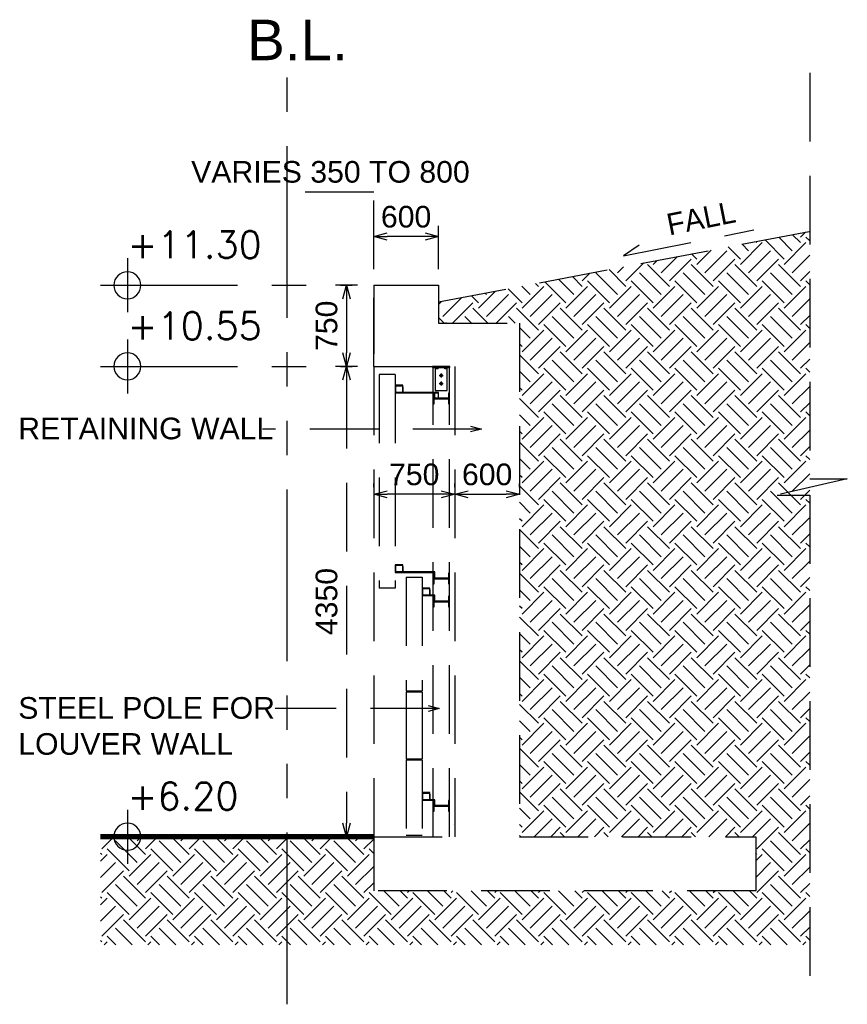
# Model space of a CAD drawing. Header units: millimetres. Extents: x 113048 to 489828, y -130780 to 23393.
# Tile 86 of 98: x 443143 to 450801, y -87145 to -78039. Entities that reach past the tile are written whole.
import ezdxf

# ---------------------------------------------------------------- set-up
doc = ezdxf.new("R2010")
doc.units = ezdxf.units.MM
doc.header["$LTSCALE"] = 100
for name, pattern in [('Grid Line', [22.225, 12.7, -3.175, 3.175, -3.175]), ('Hidden', [9.525, 6.35, -3.175]), ('PHANTOM', [63.5, 31.75, -6.35, 6.35, -6.35, 6.35, -6.35])]:
    doc.linetypes.add(name, pattern=pattern)
doc.layers.add('+C-160', color=160, linetype='Hidden')
doc.layers.add('LEVEL', color=7, linetype='Continuous')
doc.styles.add('romans', font='romans.shx')
doc.styles.add('Swis721tBT', font='swissl.ttf')
doc.styles.add('SWISS MD BT', font='swiss.ttf')
doc.dimstyles.new('INTDIM', dxfattribs={"dimtxt": 200, "dimasz": 125, "dimexe": 100, "dimexo": 150, "dimgap": 80, "dimtad": 1, "dimdec": 0, "dimzin": 9, "dimdsep": 46, "dimtxsty": 'Swis721tBT', "dimblk": 'OPEN30', "dimcen": -125, "dimclrd": 256, "dimclre": 256, "dimclrt": 2, "dimaunit": 1, "dimadec": 1, "dimazin": 0, "dimtfac": 0.444444, "dimtdec": 0, "dimtix": 1, "dimtmove": 2, "dimatfit": 3, "dimldrblk": 'OPEN30', "dimfxl": 0, "dimtolj": 1, "dimlwd": -1, "dimlwe": -1, "dimarcsym": 0})

# ---------------------------------------------------------------- blocks, each defined once
blk = doc.blocks.new('SECTION E-E_OLD')
at = {"layer": '+C-160', "linetype": 'ByBlock'}
h = blk.add_hatch(dxfattribs=at)
h.set_pattern_fill('EARTH', color=256, scale=45, angle=3.6498)
h.set_pattern_definition([(45, (152133.2, -37619.3), (0, 404.1115), [285.75, -285.75]), (45, (152057.42, -37543.52), (0, 404.1115), [285.75, -285.75]), (45, (151981.65, -37467.75), (0, 404.1115), [285.75, -285.75]), (135, (151981.65, -37417.24), (-404.1115, 0), [285.75, -285.75]), (135, (152057.42, -37341.46), (-404.1115, 0), [285.75, -285.75]), (135, (152133.2, -37265.7), (-404.1115, 0), [285.75, -285.75])])
h.paths.add_polyline_path([(212079, -79997.4), (208644.1, -80649.8), (208644.1, -80845.3), (209394.1, -80845.3), (209394.1, -85595.3), (211579, -85595.3), (211579, -86095.3), (208044.1, -86095.3), (208044, -85595.3), (205515.2, -85595.3), (205515.2, -86595.3), (212079, -86595.3)])
at = {"layer": '+C-160'}
for p, q in [((212079, -78530.1), (212079, -82285.6)), ((208044.1, -81245.3, 0), (208044.1, -80495.1, 0)), ((208044.1, -80495.3, 0), (208644.1, -80495.3, 0)), ((208644.1, -80495.1), (208644.1, -80845.3)), ((208644.1, -80495.3, 0), (208644.1, -80845.3, 0)), ((208644.1, -80845.3, 0), (209394.1, -80845.3, 0)), ((209394.1, -80845.3, 0), (209394.1, -85595.3, 0)), ((208588.6, -81245.3, 0), (208588.6, -81257.3, 0)), ((208749.2, -81245.3, 0), (208588.6, -81245.3, 0)), ((208588.6, -81245.3, 0), (208588.6, -81257.3, 0)), ((208588.6, -81257.3, 0), (208749.2, -81257.3, 0)), ((208594.1, -85595.3, 0), (208594.1, -81245.3, 0)), ((208613.1, -81257.3, 0), (208613.1, -81467.3, 0)), ((208613.1, -81260.3, 0), (208613.1, -81417.3, 0)), ((208618.8, -81268.3, 0), (208618.8, -81257.3, 0)), ((208618.8, -81268.3, 0), (208618.8, -81257.3, 0)), ((208639.8, -81268.3, 0), (208618.8, -81268.3, 0)), ((208639.8, -81268.3, 0), (208618.8, -81268.3, 0)), ((208639.8, -81268.3, 0), (208639.8, -81257.3, 0)), ((208639.8, -81268.3, 0), (208639.8, -81257.3, 0)), ((208669.2, -81310.3, 0), (208669.2, -81348, 0)), ((208701.4, -81268.3, 0), (208701.4, -81257.3, 0)), ((208722.4, -81268.3, 0), (208701.4, -81268.3, 0)), ((208722.4, -81268.3, 0), (208722.4, -81257.3, 0)), ((208725.4, -81467.3, 0), (208725.4, -81257.3, 0)), ((208725.4, -81417.3, 0), (208725.4, -81260.3, 0)), ((208744.1, -85595.3, 0), (208744.1, -81245.3, 0)), ((208749.2, -81257.3, 0), (208749.2, -81245.3, 0)), ((208794.1, -81245.3, 0), (208794.1, -85595.3)), ((208094.1, -81320.3, 0), (208094.1, -83295.3, 0)), ((208243.9, -81320.3, 0), (208094.1, -81320.3, 0)), ((208243.9, -81320.3, 0), (208243.9, -83295.3, 0)), ((208650.4, -81329.1, 0), (208688.1, -81329.1, 0)), ((208650.4, -81404.3, 0), (208688.1, -81404.3, 0)), ((208669.2, -81385.4, 0), (208669.2, -81423.1, 0)), ((208313.9, -81420.3, 0), (208243.9, -81420.3, 0)), ((208243.9, -81420.3, 0), (208243.9, -81490.3, 0)), ((208313.9, -81420.3, 0), (208243.9, -81420.3, 0)), ((208243.9, -81420.3, 0), (208243.9, -81490.3, 0)), ((208243.9, -81490.3, 0), (208313.9, -81490.3, 0)), ((208243.9, -81490.3, 0), (208313.9, -81490.3, 0)), ((208247.9, -81486.3, 0), (208247.9, -81424.3, 0)), ((208247.9, -81424.3, 0), (208309.9, -81424.3, 0)), ((208247.9, -81486.3, 0), (208247.9, -81424.3, 0)), ((208247.9, -81424.3, 0), (208309.9, -81424.3, 0)), ((208309.9, -81486.3, 0), (208247.9, -81486.3, 0)), ((208309.9, -81486.3, 0), (208247.9, -81486.3, 0)), ((208309.9, -81424.3, 0), (208309.9, -81486.3, 0)), ((208309.9, -81424.3, 0), (208309.9, -81486.3, 0)), ((208313.9, -81490.3, 0), (208313.9, -81420.3, 0)), ((208313.9, -81490.3, 0), (208313.9, -81420.3, 0)), ((208317.9, -81435.6, 0), (208313.9, -81435.6, 0)), ((208317.9, -81435.6, 0), (208313.9, -81435.6, 0)), ((208313.9, -81490.3, 0), (208644.1, -81490.3)), ((208313.9, -81490.3, 0), (208640.1, -81490.3)), ((208317.9, -81486.3, 0), (208317.9, -81435.6, 0)), ((208317.9, -81486.3, 0), (208317.9, -81435.6, 0)), ((208644.1, -81486.3), (208317.9, -81486.3, 0)), ((208644.1, -81486.3), (208317.9, -81486.3, 0)), ((208603.1, -81492.8, 0), (208594.1, -81492.8, 0)), ((208594.1, -81492.8, 0), (208594.1, -81592.8, 0)), ((208603.1, -81539.5, 0), (208603.1, -81492.8, 0)), ((208607, -81490.3, 0), (208607, -81533.3, 0)), ((208611, -81533.3, 0), (208611, -81486.3, 0)), ((208613.1, -81467.3, 0), (208725.4, -81467.3, 0)), ((208640.1, -81490.3), (208640.1, -81533.3)), ((208644.1, -81533.3), (208644.1, -81486.3)), ((208744.1, -81492.8, 0), (208735.8, -81492.8, 0)), ((208735.8, -81492.8, 0), (208735.8, -81539.5, 0)), ((208744.1, -81592.8, 0), (208744.1, -81492.8, 0)), ((208735.8, -81539.5, 0), (208603.1, -81539.5, 0)), ((208603.1, -81592.8, 0), (208603.1, -81546, 0)), ((208603.1, -81546, 0), (208735.8, -81546, 0)), ((208607, -81533.3, 0), (208611, -81533.3, 0)), ((208640.1, -81533.3), (208644.1, -81533.3)), ((208735.8, -81546, 0), (208735.8, -81592.8, 0)), ((208594.1, -81592.8, 0), (208603.1, -81592.8, 0)), ((208735.8, -81592.8, 0), (208744.1, -81592.8, 0)), ((212426.8, -82285.6), (211776.8, -82435.6)), ((212079, -82285.6), (212426.8, -82285.6)), ((211776.8, -82435.6), (212079, -82435.6)), ((212079, -82435.6), (212079, -87145.3, -6509)), ((208313.9, -83080.9, 0), (208243.9, -83080.9, 0)), ((208243.9, -83080.9, 0), (208243.9, -83150.9, 0)), ((208313.9, -83080.9, 0), (208243.9, -83080.9, 0)), ((208243.9, -83080.9, 0), (208243.9, -83150.9, 0)), ((208313.9, -83080.9, 0), (208243.9, -83080.9, 0)), ((208243.9, -83080.9, 0), (208243.9, -83150.9, 0)), ((208247.9, -83146.9, 0), (208247.9, -83084.9, 0)), ((208247.9, -83084.9, 0), (208309.9, -83084.9, 0)), ((208247.9, -83146.9, 0), (208247.9, -83084.9, 0)), ((208247.9, -83084.9, 0), (208309.9, -83084.9, 0)), ((208247.9, -83146.9, 0), (208247.9, -83084.9, 0)), ((208247.9, -83084.9, 0), (208309.9, -83084.9, 0)), ((208309.9, -83084.9, 0), (208309.9, -83146.9, 0)), ((208309.9, -83084.9, 0), (208309.9, -83146.9, 0)), ((208309.9, -83084.9, 0), (208309.9, -83146.9, 0)), ((208313.9, -83150.9, 0), (208313.9, -83080.9, 0)), ((208313.9, -83150.9, 0), (208313.9, -83080.9, 0)), ((208313.9, -83150.9, 0), (208313.9, -83080.9, 0)), ((208317.9, -83096.2, 0), (208313.9, -83096.2, 0)), ((208317.9, -83096.2, 0), (208313.9, -83096.2, 0)), ((208317.9, -83096.2, 0), (208313.9, -83096.2, 0)), ((208317.9, -83146.9, 0), (208317.9, -83096.2, 0)), ((208317.9, -83146.9, 0), (208317.9, -83096.2, 0)), ((208317.9, -83146.9, 0), (208317.9, -83096.2, 0)), ((208243.9, -83150.9, 0), (208313.9, -83150.9, 0)), ((208243.9, -83150.9, 0), (208313.9, -83150.9, 0)), ((208243.9, -83150.9, 0), (208313.9, -83150.9, 0)), ((208309.9, -83146.9, 0), (208247.9, -83146.9, 0)), ((208309.9, -83146.9, 0), (208247.9, -83146.9, 0)), ((208309.9, -83146.9, 0), (208247.9, -83146.9, 0)), ((208313.9, -83150.9, 0), (208611, -83150.9, 0)), ((208313.9, -83150.9, 0), (208607, -83150.9, 0)), ((208611, -83146.9, 0), (208317.9, -83146.9, 0)), ((208611, -83146.9, 0), (208317.9, -83146.9, 0)), ((208343.9, -83195.3, 0), (208343.9, -84245.3, 0)), ((208493.8, -83195.3, 0), (208493.8, -84245.3, 0)), ((208603.1, -83157.5, 0), (208594.1, -83157.5, 0)), ((208594.1, -83157.5, 0), (208594.1, -83257.5, 0)), ((208603.1, -83157.5, 0), (208594.1, -83157.5, 0)), ((208594.1, -83157.5, 0), (208594.1, -83257.5, 0)), ((208603.1, -83157.5, 0), (208594.1, -83157.5, 0)), ((208594.1, -83157.5, 0), (208594.1, -83257.5, 0)), ((208603.1, -83157.5, 0), (208594.1, -83157.5, 0)), ((208594.1, -83157.5, 0), (208594.1, -83257.5, 0)), ((208603.1, -83204.2, 0), (208603.1, -83157.5, 0)), ((208603.1, -83204.2, 0), (208603.1, -83157.5, 0)), ((208603.1, -83204.2, 0), (208603.1, -83157.5, 0)), ((208603.1, -83204.2, 0), (208603.1, -83157.5, 0)), ((208735.8, -83204.2, 0), (208603.1, -83204.2, 0)), ((208735.8, -83204.2, 0), (208603.1, -83204.2, 0)), ((208735.8, -83204.2, 0), (208603.1, -83204.2, 0)), ((208735.8, -83204.2, 0), (208603.1, -83204.2, 0)), ((208603.1, -83210.7, 0), (208735.8, -83210.7, 0)), ((208603.1, -83257.5, 0), (208603.1, -83210.7, 0)), ((208603.1, -83210.7, 0), (208735.8, -83210.7, 0)), ((208603.1, -83210.7, 0), (208735.8, -83210.7, 0)), ((208603.1, -83257.5, 0), (208603.1, -83210.7, 0)), ((208603.1, -83210.7, 0), (208735.8, -83210.7, 0)), ((208607, -83150.9, 0), (208607, -83193.9, 0)), ((208607, -83150.9, 0), (208607, -83193.9, 0)), ((208607, -83193.9, 0), (208611, -83193.9, 0)), ((208611, -83193.9, 0), (208611, -83146.9, 0)), ((208611, -83193.9, 0), (208611, -83146.9, 0)), ((208735.8, -83157.5, 0), (208735.8, -83204.2, 0)), ((208744.1, -83157.5, 0), (208735.8, -83157.5, 0)), ((208735.8, -83157.5, 0), (208735.8, -83204.2, 0)), ((208735.8, -83157.5, 0), (208735.8, -83204.2, 0)), ((208744.1, -83157.5, 0), (208735.8, -83157.5, 0)), ((208735.8, -83157.5, 0), (208735.8, -83204.2, 0)), ((208735.8, -83210.7, 0), (208735.8, -83257.5, 0)), ((208735.8, -83210.7, 0), (208735.8, -83257.5, 0)), ((208735.8, -83210.7, 0), (208735.8, -83257.5, 0)), ((208735.8, -83210.7, 0), (208735.8, -83257.5, 0)), ((208744.1, -83257.5, 0), (208744.1, -83157.5, 0)), ((208744.1, -83257.5, 0), (208744.1, -83157.5, 0)), ((208744.1, -83257.5, 0), (208744.1, -83157.5, 0)), ((208744.1, -83257.5, 0), (208744.1, -83157.5, 0)), ((208243.9, -83295.3, 0), (208094.1, -83295.3, 0)), ((208563.8, -83295.3, 0), (208493.8, -83295.3, 0)), ((208493.8, -83295.3, 0), (208493.8, -83365.3, 0)), ((208563.8, -83295.3, 0), (208493.8, -83295.3, 0)), ((208493.8, -83295.3, 0), (208493.8, -83365.3, 0)), ((208497.8, -83361.3, 0), (208497.8, -83299.3, 0)), ((208497.8, -83299.3, 0), (208559.8, -83299.3, 0)), ((208497.8, -83361.3, 0), (208497.8, -83299.3, 0)), ((208497.8, -83299.3, 0), (208559.8, -83299.3, 0)), ((208559.8, -83299.3, 0), (208559.8, -83361.3, 0)), ((208559.8, -83299.3, 0), (208559.8, -83361.3, 0)), ((208563.8, -83365.3, 0), (208563.8, -83295.3, 0)), ((208563.8, -83365.3, 0), (208563.8, -83295.3, 0)), ((208567.8, -83310.6, 0), (208563.8, -83310.6, 0)), ((208567.8, -83310.6, 0), (208563.8, -83310.6, 0)), ((208567.8, -83361.3, 0), (208567.8, -83310.6, 0)), ((208567.8, -83361.3, 0), (208567.8, -83310.6, 0)), ((208594.1, -83257.5, 0), (208603.1, -83257.5, 0)), ((208594.1, -83257.5, 0), (208603.1, -83257.5, 0)), ((208735.8, -83257.5, 0), (208744.1, -83257.5, 0)), ((208735.8, -83257.5, 0), (208744.1, -83257.5, 0)), ((208493.8, -83365.3, 0), (208563.8, -83365.3, 0)), ((208493.8, -83365.3, 0), (208563.8, -83365.3, 0)), ((208559.8, -83361.3, 0), (208497.8, -83361.3, 0)), ((208559.8, -83361.3, 0), (208497.8, -83361.3, 0)), ((208563.8, -83365.3, 0), (208611, -83365.3, 0)), ((208563.8, -83365.3, 0), (208607, -83365.3, 0)), ((208611, -83361.3, 0), (208567.8, -83361.3, 0)), ((208611, -83361.3, 0), (208567.8, -83361.3, 0)), ((208603.1, -83370.6, 0), (208594.1, -83370.6, 0)), ((208594.1, -83370.6, 0), (208594.1, -83470.6, 0)), ((208603.1, -83370.6, 0), (208594.1, -83370.6, 0)), ((208594.1, -83370.6, 0), (208594.1, -83470.6, 0)), ((208603.1, -83370.6, 0), (208594.1, -83370.6, 0)), ((208594.1, -83370.6, 0), (208594.1, -83470.6, 0)), ((208603.1, -83370.6, 0), (208594.1, -83370.6, 0)), ((208594.1, -83370.6, 0), (208594.1, -83470.6, 0)), ((208603.1, -83417.3, 0), (208603.1, -83370.6, 0)), ((208603.1, -83417.3, 0), (208603.1, -83370.6, 0)), ((208603.1, -83417.3, 0), (208603.1, -83370.6, 0)), ((208603.1, -83417.3, 0), (208603.1, -83370.6, 0)), ((208607, -83365.3, 0), (208607, -83408.3, 0)), ((208607, -83365.3, 0), (208607, -83408.3, 0)), ((208607, -83365.3, 0), (208607, -83408.3, 0)), ((208607, -83408.3, 0), (208611, -83408.3, 0)), ((208611, -83408.3, 0), (208611, -83361.3, 0)), ((208611, -83408.3, 0), (208611, -83361.3, 0)), ((208611, -83408.3, 0), (208611, -83361.3, 0)), ((208735.8, -83370.6, 0), (208735.8, -83417.3, 0)), ((208744.1, -83370.6, 0), (208735.8, -83370.6, 0)), ((208735.8, -83370.6, 0), (208735.8, -83417.3, 0)), ((208735.8, -83370.6, 0), (208735.8, -83417.3, 0)), ((208744.1, -83370.6, 0), (208735.8, -83370.6, 0)), ((208735.8, -83370.6, 0), (208735.8, -83417.3, 0)), ((208744.1, -83470.6, 0), (208744.1, -83370.6, 0)), ((208744.1, -83470.6, 0), (208744.1, -83370.6, 0)), ((208744.1, -83470.6, 0), (208744.1, -83370.6, 0)), ((208744.1, -83470.6, 0), (208744.1, -83370.6, 0)), ((208594.1, -83470.6, 0), (208603.1, -83470.6, 0)), ((208594.1, -83470.6, 0), (208603.1, -83470.6, 0)), ((208735.8, -83417.3, 0), (208603.1, -83417.3, 0)), ((208735.8, -83417.3, 0), (208603.1, -83417.3, 0)), ((208735.8, -83417.3, 0), (208603.1, -83417.3, 0)), ((208735.8, -83417.3, 0), (208603.1, -83417.3, 0)), ((208603.1, -83423.8, 0), (208735.8, -83423.8, 0)), ((208603.1, -83470.6, 0), (208603.1, -83423.8, 0)), ((208603.1, -83423.8, 0), (208735.8, -83423.8, 0)), ((208603.1, -83423.8, 0), (208735.8, -83423.8, 0)), ((208603.1, -83470.6, 0), (208603.1, -83423.8, 0)), ((208603.1, -83423.8, 0), (208735.8, -83423.8, 0)), ((208735.8, -83423.8, 0), (208735.8, -83470.6, 0)), ((208735.8, -83423.8, 0), (208735.8, -83470.6, 0)), ((208735.8, -83423.8, 0), (208735.8, -83470.6, 0)), ((208735.8, -83423.8, 0), (208735.8, -83470.6, 0)), ((208735.8, -83470.6, 0), (208744.1, -83470.6, 0)), ((208735.8, -83470.6, 0), (208744.1, -83470.6, 0)), ((208343.9, -84245.3, 0), (208493.8, -84245.3, 0)), ((208343.9, -84255.3, 0), (208343.9, -84875.3, 0)), ((208343.9, -84255.3, 0), (208493.8, -84255.3, 0)), ((208493.8, -84255.3, 0), (208493.8, -84875.3, 0)), ((208343.9, -84875.3, 0), (208493.8, -84875.3, 0)), ((208343.9, -84885.3, 0), (208343.9, -85579.7, 0)), ((208343.9, -84885.3, 0), (208493.8, -84885.3, 0)), ((208493.8, -84885.3, 0), (208493.8, -85579.7, 0)), ((208563.8, -85187.7, 0), (208493.8, -85187.7, 0)), ((208493.8, -85187.7, 0), (208493.8, -85257.7, 0)), ((208563.8, -85187.7, 0), (208493.8, -85187.7, 0)), ((208493.8, -85187.7, 0), (208493.8, -85257.7, 0)), ((208497.8, -85253.7, 0), (208497.8, -85191.7, 0)), ((208497.8, -85191.7, 0), (208559.8, -85191.7, 0)), ((208497.8, -85253.7, 0), (208497.8, -85191.7, 0)), ((208497.8, -85191.7, 0), (208559.8, -85191.7, 0)), ((208559.8, -85191.7, 0), (208559.8, -85253.7, 0)), ((208559.8, -85191.7, 0), (208559.8, -85253.7, 0)), ((208563.8, -85257.7, 0), (208563.8, -85187.7, 0)), ((208563.8, -85257.7, 0), (208563.8, -85187.7, 0)), ((208567.8, -85203, 0), (208563.8, -85203, 0)), ((208567.8, -85203, 0), (208563.8, -85203, 0)), ((208567.8, -85253.7, 0), (208567.8, -85203, 0)), ((208567.8, -85253.7, 0), (208567.8, -85203, 0)), ((208493.8, -85257.7, 0), (208563.8, -85257.7, 0)), ((208493.8, -85257.7, 0), (208563.8, -85257.7, 0)), ((208559.8, -85253.7, 0), (208497.8, -85253.7, 0)), ((208559.8, -85253.7, 0), (208497.8, -85253.7, 0)), ((208563.8, -85257.7, 0), (208611, -85257.7, 0)), ((208563.8, -85257.7, 0), (208607, -85257.7, 0)), ((208611, -85253.7, 0), (208567.8, -85253.7, 0)), ((208611, -85253.7, 0), (208567.8, -85253.7, 0)), ((208603.1, -85260.2, 0), (208594.1, -85260.2, 0)), ((208594.1, -85260.2, 0), (208594.1, -85360.2, 0)), ((208603.1, -85260.2, 0), (208594.1, -85260.2, 0)), ((208594.1, -85260.2, 0), (208594.1, -85360.2, 0)), ((208603.1, -85260.2, 0), (208594.1, -85260.2, 0)), ((208594.1, -85260.2, 0), (208594.1, -85360.2, 0)), ((208603.1, -85260.2, 0), (208594.1, -85260.2, 0)), ((208594.1, -85260.2, 0), (208594.1, -85360.2, 0)), ((208603.1, -85306.9, 0), (208603.1, -85260.2, 0)), ((208603.1, -85306.9, 0), (208603.1, -85260.2, 0)), ((208603.1, -85306.9, 0), (208603.1, -85260.2, 0)), ((208603.1, -85306.9, 0), (208603.1, -85260.2, 0)), ((208735.8, -85306.9, 0), (208603.1, -85306.9, 0)), ((208735.8, -85306.9, 0), (208603.1, -85306.9, 0)), ((208735.8, -85306.9, 0), (208603.1, -85306.9, 0)), ((208735.8, -85306.9, 0), (208603.1, -85306.9, 0)), ((208603.1, -85313.4, 0), (208735.8, -85313.4, 0)), ((208603.1, -85360.2, 0), (208603.1, -85313.4, 0)), ((208603.1, -85313.4, 0), (208735.8, -85313.4, 0)), ((208603.1, -85313.4, 0), (208735.8, -85313.4, 0)), ((208603.1, -85360.2, 0), (208603.1, -85313.4, 0)), ((208603.1, -85313.4, 0), (208735.8, -85313.4, 0)), ((208607, -85257.7, 0), (208607, -85300.7, 0)), ((208607, -85257.7, 0), (208607, -85300.7, 0)), ((208607, -85257.7, 0), (208607, -85300.7, 0)), ((208607, -85257.7, 0), (208607, -85300.7, 0)), ((208607, -85257.7, 0), (208607, -85300.7, 0)), ((208607, -85300.7, 0), (208611, -85300.7, 0)), ((208607, -85300.7, 0), (208611, -85300.7, 0)), ((208611, -85300.7, 0), (208611, -85253.7, 0)), ((208611, -85300.7, 0), (208611, -85253.7, 0)), ((208611, -85300.7, 0), (208611, -85253.7, 0)), ((208611, -85300.7, 0), (208611, -85253.7, 0)), ((208611, -85300.7, 0), (208611, -85253.7, 0)), ((208735.8, -85260.2, 0), (208735.8, -85306.9, 0)), ((208744.1, -85260.2, 0), (208735.8, -85260.2, 0)), ((208735.8, -85260.2, 0), (208735.8, -85306.9, 0)), ((208735.8, -85260.2, 0), (208735.8, -85306.9, 0)), ((208744.1, -85260.2, 0), (208735.8, -85260.2, 0)), ((208735.8, -85260.2, 0), (208735.8, -85306.9, 0)), ((208735.8, -85313.4, 0), (208735.8, -85360.2, 0)), ((208735.8, -85313.4, 0), (208735.8, -85360.2, 0)), ((208735.8, -85313.4, 0), (208735.8, -85360.2, 0)), ((208735.8, -85313.4, 0), (208735.8, -85360.2, 0)), ((208744.1, -85360.2, 0), (208744.1, -85260.2, 0)), ((208744.1, -85360.2, 0), (208744.1, -85260.2, 0)), ((208744.1, -85360.2, 0), (208744.1, -85260.2, 0)), ((208744.1, -85360.2, 0), (208744.1, -85260.2, 0)), ((208594.1, -85360.2, 0), (208603.1, -85360.2, 0)), ((208594.1, -85360.2, 0), (208603.1, -85360.2, 0)), ((208735.8, -85360.2, 0), (208744.1, -85360.2, 0)), ((208735.8, -85360.2, 0), (208744.1, -85360.2, 0)), ((211579, -85595.3), (211579, -86095.3)), ((211579, -86095.3), (208044, -86095.3))]:
    blk.add_line(p, q, dxfattribs=at)
at = {"layer": '+C-160', "linetype": 'ByBlock'}
for p, q in [((208719.1, -80845.3), (208707.6, -80845.3, 0)), ((208044.1, -81245.3, 0), (208044.1, -85595.3)), ((208044.1, -85595.3, 0), (208794.1, -85595.3, 0))]:
    blk.add_line(p, q, dxfattribs=at)
at = {"layer": '+C-160'}
for points in [[(208644.1, -80649.8), (212079, -79997.4)], [(208044.1, -80495.1), (208044.1, -81245.3), (208644.1, -81245.3)], [(209394.1, -85595.3), (211579, -85595.3)]]:
    blk.add_lwpolyline(points, dxfattribs=at)
at = {"layer": '+C-160', "elevation": 0}
for points in [[(208044.1, -80495.3), (208044.1, -81245.3), (208794.1, -81245.3)], [(208343.9, -83195.3), (208493.8, -83195.3)], [(208044, -85595.3), (208044, -85595.3)], [(208044, -85595.3), (208044.1, -86095.3)], [(208343.9, -85579.7), (208493.8, -85579.7)], [(208343.9, -85579.7), (208493.8, -85579.7)]]:
    blk.add_lwpolyline(points, dxfattribs=at)
at = {"layer": '+C-160'}
blk.add_lwpolyline([(208044, -85445.3), (208044, -85445.3)], close=True, dxfattribs=at)
blk.add_lwpolyline([(208044, -85445.3), (208044, -85445.3)], close=True, dxfattribs=at)
at = {"layer": '+C-160', "elevation": 0}
blk.add_lwpolyline([(208778.8, -85479.2), (208778.8, -85479.2)], close=True, dxfattribs=at)
at = {"layer": '+C-160', "const_width": 50}
blk.add_lwpolyline([(208044.1, -85595.3), (205515.2, -85595.3)], dxfattribs=at)
at = {"layer": '+C-160'}
for centre in [(208669.2, -81329.1, 0), (208669.2, -81404.3, 0)]:
    blk.add_circle(centre, 6.67, dxfattribs=at)
for centre in [(208669.2, -81329.1, 0), (208669.2, -81404.3, 0)]:
    blk.add_ellipse(centre, major_axis=(0, 13.9), ratio=0.481125, dxfattribs=at)
blk = doc.blocks.new('_Open30')
at = {"color": 0, "linetype": 'ByBlock', "lineweight": -2}
for p, q in [((-1, 0.268), (0, 0)), ((0, 0), (-1, -0.268)), ((0, 0), (-1, 0))]:
    blk.add_line(p, q, dxfattribs=at)
blk = doc.blocks.new('*D29')
at = {"layer": '+C-160'}
for p, q in [((207894.1, -80495.3), (207691.4, -80495.3)), ((207791.4, -80620.3), (207791.4, -81120.3)), ((207894.4, -81245.3), (207691.4, -81245.3))]:
    blk.add_line(p, q, dxfattribs=at)
at = {"layer": 'Defpoints', "color": 0}
for p in [(208044.1, -80495.3), (207791.4, -81245.3), (208044.4, -81245.3)]:
    blk.add_point(p, dxfattribs=at)
at = {"layer": '+C-160', "xscale": 125, "yscale": 125, "zscale": 125}
for p, rotation in [((207791.4, -80495.3), 90), ((207791.4, -81245.3), 270)]:
    blk.add_blockref('_Open30', p, dxfattribs=dict(at, rotation=rotation))
at = {"layer": '+C-160', "insert": (207608.6, -80870.3), "char_height": 200, "attachment_point": 5, "rotation": 90, "style": 'Swis721tBT'}
blk.add_mtext('\\A1;750', dxfattribs=at)
blk = doc.blocks.new('*D30')
at = {"layer": '+C-160'}
for p, q in [((207894.1, -81245.3), (207691.4, -81245.3)), ((207791.4, -81370.3), (207791.4, -85470.3)), ((207894.1, -85595.3), (207691.4, -85595.3))]:
    blk.add_line(p, q, dxfattribs=at)
at = {"layer": 'Defpoints', "color": 0}
for p in [(208044.1, -81245.3), (207791.4, -85595.3), (208044.1, -85595.3, 0)]:
    blk.add_point(p, dxfattribs=at)
at = {"layer": '+C-160', "xscale": 125, "yscale": 125, "zscale": 125}
for p, rotation in [((207791.4, -81245.3), 90), ((207791.4, -85595.3), 270)]:
    blk.add_blockref('_Open30', p, dxfattribs=dict(at, rotation=rotation))
at = {"layer": '+C-160', "insert": (207608.6, -83420.3), "char_height": 200, "attachment_point": 5, "rotation": 90, "style": 'Swis721tBT'}
blk.add_mtext('\\A1;4350', dxfattribs=at)
blk = doc.blocks.new('*D31')
at = {"layer": '+C-160'}
for p, q in [((208044.1, -82362.5), (208044.1, -82328.5)), ((208794.1, -82362.5), (208794.1, -82328.5)), ((208669.1, -82428.5), (208169.1, -82428.5))]:
    blk.add_line(p, q, dxfattribs=at)
at = {"layer": 'Defpoints', "color": 0}
for p in [(208044.1, -82428.5), (208044.1, -82512.5, 0), (208794.1, -82512.5, 0)]:
    blk.add_point(p, dxfattribs=at)
at = {"layer": '+C-160', "xscale": 125, "yscale": 125, "zscale": 125}
for p, rotation in [((208044.1, -82428.5), 180.0000008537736), ((208794.1, -82428.5), 8.53773646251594e-07)]:
    blk.add_blockref('_Open30', p, dxfattribs=dict(at, rotation=rotation))
at = {"layer": '+C-160', "insert": (208419.1, -82245.7), "char_height": 200, "attachment_point": 5, "rotation": 0, "style": 'Swis721tBT'}
blk.add_mtext('\\A1;750', dxfattribs=at)
blk = doc.blocks.new('*D32')
at = {"layer": '+C-160'}
for p, q in [((207244.1, -80345.5), (207244.1, -79533)), ((208044.1, -80345.5), (208044.1, -79533)), ((208044.1, -79633), (207244.1, -79633))]:
    blk.add_line(p, q, dxfattribs=at)
at = {"layer": 'Defpoints', "color": 0}
for p in [(207244.1, -79633), (207244.1, -80495.5, 0), (208044.1, -80495.5, 0)]:
    blk.add_point(p, dxfattribs=at)
at = {"layer": '+C-160', "insert": (207644.1, -79447.6), "char_height": 200, "attachment_point": 5, "rotation": 360, "style": 'Swis721tBT'}
blk.add_mtext('\\A1;VARIES 350 TO 800', dxfattribs=at)
blk = doc.blocks.new('*D33')
at = {"layer": '+C-160'}
for p, q in [((208044.1, -80345.3), (208044.1, -79945.3)), ((208644.1, -80345.5), (208644.1, -79945.3)), ((208519.1, -80045.3), (208169.1, -80045.3))]:
    blk.add_line(p, q, dxfattribs=at)
at = {"layer": 'Defpoints', "color": 0}
for p in [(208044.1, -80045.3), (208044.1, -80495.3), (208644.1, -80495.5, 0)]:
    blk.add_point(p, dxfattribs=at)
at = {"layer": '+C-160', "xscale": 125, "yscale": 125, "zscale": 125}
for p, rotation in [((208044.1, -80045.3), 180.0000008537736), ((208644.1, -80045.3), 8.53773646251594e-07)]:
    blk.add_blockref('_Open30', p, dxfattribs=dict(at, rotation=rotation))
at = {"layer": '+C-160', "insert": (208344.1, -79862.5), "char_height": 200, "attachment_point": 5, "rotation": 0, "style": 'Swis721tBT'}
blk.add_mtext('\\A1;600', dxfattribs=at)
blk = doc.blocks.new('ELEX')
at = {"layer": 'LEVEL'}
for p, q in [((0, 0.5), (0, -0.5)), ((0.5, 0), (-0.5, 0))]:
    blk.add_line(p, q, dxfattribs=at)
blk.add_circle((0, 0), 0.25, dxfattribs=at)
at = {"layer": 'LEVEL', "style": 'romans'}
blk.add_attdef('ELEX', (0.257, 0.354), '', height=0.5, dxfattribs=at)
blk = doc.blocks.new('*D34')
at = {"layer": '+C-160'}
for p, q in [((208794.1, -82362.5), (208794.1, -82328.5)), ((209394.1, -82362.5), (209394.1, -82328.5)), ((208919.1, -82428.5), (209269.1, -82428.5))]:
    blk.add_line(p, q, dxfattribs=at)
at = {"layer": 'Defpoints', "color": 0}
for p in [(209394.1, -82428.5), (208794.1, -82512.5, 0), (209394.1, -82512.5, 0)]:
    blk.add_point(p, dxfattribs=at)
at = {"layer": '+C-160', "xscale": 125, "yscale": 125, "zscale": 125}
for p, rotation in [((208794.1, -82428.5), 180.000000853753), ((209394.1, -82428.5), 8.537529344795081e-07)]:
    blk.add_blockref('_Open30', p, dxfattribs=dict(at, rotation=rotation))
at = {"layer": '+C-160', "insert": (209094.1, -82245.7), "char_height": 200, "attachment_point": 5, "rotation": 0, "style": 'Swis721tBT'}
blk.add_mtext('\\A1;600', dxfattribs=at)
blk = doc.blocks.new('SECTION E-E_TEXT_OLD')
at = {"layer": '+C-160', "linetype": 'PHANTOM', "ltscale": 0.5}
blk.add_line((207244.1, -87145.3), (207244.1, -78530.1), dxfattribs=at)
at = {"layer": '+C-160', "linetype": 'Grid Line'}
for p, q in [((205515.2, -80495.1), (207844.1, -80495.1)), ((205515.2, -81245.3), (207844.1, -81245.3))]:
    blk.add_line(p, q, dxfattribs=at)
at = {"layer": '+C-160'}
blk.add_lwpolyline([(210501, -80124.6), (210356.6, -80222.1), (211562.8, -79983.2)], dxfattribs=at)
blk.add_lwpolyline([(208044, -85445.3), (208044, -85445.3)], close=True, dxfattribs=at)
blk.add_lwpolyline([(208044, -85445.3), (208044, -85445.3)], close=True, dxfattribs=at)
at = {"layer": '+C-160', "elevation": 0}
blk.add_lwpolyline([(208044, -85595.3), (208044, -85595.3)], dxfattribs=at)
at = {"layer": '+C-160'}
ref = blk.add_blockref('ELEX', (205765.2, -80495.1), dxfattribs=dict(at, xscale=-499.9999999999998, yscale=499.9999999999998, zscale=499.9999999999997, rotation=359.9999999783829))
ref.add_attrib('ELEX', '+11.30', (205765.2, -80245.1), dxfattribs={"height": 250, "rotation": 360, "style": 'romans'})
ref = blk.add_blockref('ELEX', (205765.2, -81245.3), dxfattribs=dict(at, xscale=-499.9999999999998, yscale=499.9999999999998, zscale=499.9999999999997, rotation=359.9999999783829))
ref.add_attrib('ELEX', '+10.55', (205765.2, -80995.3), dxfattribs={"height": 250, "rotation": 360, "style": 'romans'})
ref = blk.add_blockref('ELEX', (205765.2, -85595.3), dxfattribs=dict(at, xscale=-499.9999999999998, yscale=499.9999999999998, zscale=499.9999999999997, rotation=359.9999999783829))
ref.add_attrib('ELEX', '+6.20', (205765.2, -85345.3), dxfattribs={"height": 250, "rotation": 360, "style": 'romans'})
at = {"layer": '+C-160', "insert": (206872.4, -78039.1), "char_height": 375, "attachment_point": 1, "style": 'SWISS MD BT'}
blk.add_mtext('B.L.', dxfattribs=at)
at = {"layer": '+C-160', "insert": (211367, -79714.5), "char_height": 200, "width": 2254.64, "attachment_point": 3, "rotation": 11.20534}
blk.add_mtext('FALL', dxfattribs=at)
at = {"layer": '+C-160', "char_height": 200, "attachment_point": 1, "rotation": 360, "style": 'SWISS MD BT'}
for s, insert, width in [('RETAINING WALL', (204755.2, -81719.5), 2795.192), ('STEEL POLE FOR LOUVER WALL', (204755.2, -84304), 2488.854)]:
    blk.add_mtext(s, dxfattribs=dict(at, insert=insert, width=width))
at = {"layer": '+C-160'}
dim = blk.add_linear_dim(base=(207244.1, -79633, 0), p1=(208044.1, -80495.5, 0), p2=(207244.1, -80495.5, 0), angle=360, text='VARIES 350 TO 800', dimstyle='INTDIM', override={"dimclrt": 256}, dxfattribs=at)
dim.commit()
dim.dimension.update_dxf_attribs({"geometry": '*D32', "text_midpoint": (207644.1, -79447.6, 0)})
for base, p1, p2, angle, picture, middle in [((208044.1, -80045.3, 0), (208644.1, -80495.5, 0), (208044.1, -80495.3, 0), 0, '*D33', (208344.1, -79862.5, 0)), ((207791.4, -81245.3), (208044.1, -80495.3), (208044.4, -81245.3), 90, '*D29', (207608.6, -80870.3)), ((207791.4, -85595.3), (208044.1, -81245.3), (208044.1, -85595.3, 0), 90, '*D30', (207608.6, -83420.3)), ((208044.1, -82428.5, 0), (208794.1, -82512.5, 0), (208044.1, -82512.5, 0), 0, '*D31', (208419.1, -82245.7, 0)), ((209394.1, -82428.5, 0), (208794.1, -82512.5, 0), (209394.1, -82512.5, 0), 180, '*D34', (209094.1, -82245.7, 0))]:
    dim = blk.add_linear_dim(base=base, p1=p1, p2=p2, angle=angle, dimstyle='INTDIM', override={"dimclrt": 256}, dxfattribs=at)
    dim.commit()
    dim.dimension.update_dxf_attribs({"geometry": picture, "text_midpoint": middle})
for points in [[(209040.7, -81825.3), (207013.7, -81825.3)], [(208649, -84409.8), (207133.9, -84409.8)]]:
    blk.add_leader(points, dimstyle='INTDIM', override={"dimtxt": 350, "dimasz": 100, "dimgap": 100, "dimclrd": 1, "dimarcsym": 2}, dxfattribs=at)

msp = doc.modelspace()

# ---------------------------------------------------------------- block references
at = {"layer": '+C-160'}
msp.add_blockref('SECTION E-E_OLD', (238374.2, 0), dxfattribs=at)
at = {"layer": 'Defpoints'}
msp.add_blockref('SECTION E-E_TEXT_OLD', (238374.2, 0), dxfattribs=at)

doc.saveas('drawing.dxf')
